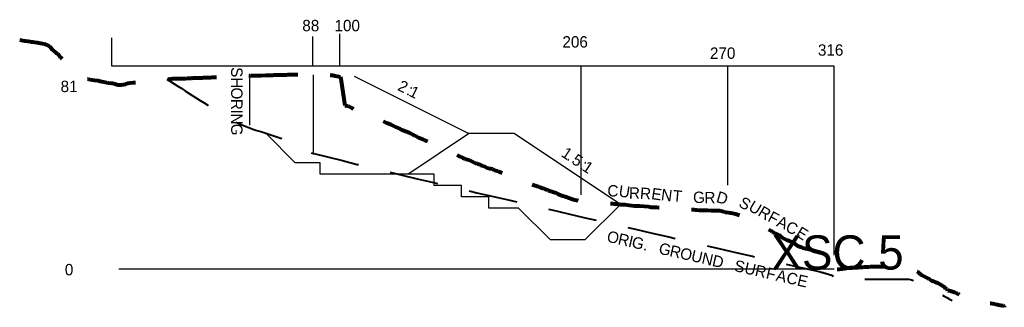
# Model space of a CAD drawing. Extents: x -43 to 388, y -17 to 110.
import ezdxf
from ezdxf.enums import TextEntityAlignment as Align

# ---------------------------------------------------------------- set-up
doc = ezdxf.new("R2010")
doc.units = 0
doc.header["$MEASUREMENT"] = 0
doc.linetypes.add('DGN Style 2', pattern=[35.671643, 21.402986, -14.268657])
doc.styles.add('Style-font001', font='font001.shx')

msp = doc.modelspace()

# ---------------------------------------------------------------- linework, layer by layer
for p, q in [((-3.01, 89.16), (-3.01, 101.63)), ((85.07, 89.16), (85.07, 102.1)), ((96.99, 89.16), (96.99, 103.32)), ((313.76, 89.16), (-3.01, 89.16)), ((202.74, 32.66), (202.74, 89.16)), ((267.04, 36.83), (267.04, 89.16)), ((313.76, 6.14), (313.76, 89.16)), ((313.78, -0.01), (0, -0.01))]:
    msp.add_line(p, q)
at = {"color": 160, "lineweight": 30}
for p, q in [((57.43, 85.72), (57.43, 63.19)), ((77.38, 46.75), (64.5, 59.79)), ((126.73, 41.75), (153.42, 59.55)), ((173.42, 59.55), (153.42, 59.55)), ((220.02, 28.48), (173.42, 59.55)), ((88.38, 46.75), (77.38, 46.75)), ((88.38, 41.75), (88.38, 46.75)), ((138.38, 41.75), (88.38, 41.75)), ((138.38, 36.75), (138.38, 41.75)), ((150.38, 36.75), (138.38, 36.75)), ((150.38, 31.75), (150.38, 36.75)), ((162.35, 31.75), (150.38, 31.75)), ((162.35, 26.75), (162.35, 31.75)), ((175.37, 26.75), (162.35, 26.75)), ((189.39, 12.85), (175.37, 26.75)), ((220.02, 28.48), (204.39, 12.85)), ((204.39, 12.85), (189.39, 12.85))]:
    msp.add_line(p, q, dxfattribs=at)
at = {"color": 9, "lineweight": 30}
msp.add_line((85.22, 85.37), (85.22, 50.37), dxfattribs=at)
at = {"color": 3, "lineweight": 30}
msp.add_line((153.42, 59.55), (103.42, 84.55), dxfattribs=at)
at = {"color": 3, "linetype": 'DGN Style 2', "lineweight": 80, "flags": 128}
msp.add_lwpolyline([(-43.41, 100.68), (-43.4, 100.72), (-43.38, 100.71), (-42.62, 100.53), (-42.09, 100.43), (-41.11, 100.22), (-40.98, 100.19), (-40.83, 100.17), (-39.86, 100.07), (-39.54, 100.05), (-38.84, 99.98), (-38.29, 99.85), (-38.05, 99.82), (-37.64, 99.75), (-36.97, 99.7), (-35.96, 99.55), (-35.66, 99.5), (-35.5, 99.47), (-34.94, 99.38), (-34.44, 99.29), (-34.1, 99.23), (-33.43, 99.14), (-32.74, 98.93), (-32.55, 98.88), (-31.78, 98.64), (-31.36, 98.52), (-31.29, 98.5), (-31.2, 98.44), (-30.26, 97.71), (-29.16, 96.48), (-27.61, 95.02), (-27.09, 94.78), (-26.66, 94.49), (-25.79, 93.28), (-25.67, 93.14), (-25.39, 92.93), (-23.74, 91.37), (-22.67, 90.43), (-22.61, 90.38), (-20.83, 89.08), (-20.34, 88.64), (-19.03, 87.51), (-18.15, 86.91), (-16.84, 85.87), (-16.21, 85.15), (-14.96, 84.24), (-14.76, 84.16), (-13.52, 83.52), (-13.24, 83.42), (-12.66, 83.39), (-12.43, 83.3), (-11.57, 83.07), (-10.54, 82.94), (-9.31, 82.84), (-8.84, 82.76), (-8.12, 82.56), (-7.7, 82.45), (-7.24, 82.44), (-5.2, 81.91), (-5.02, 81.89), (-4.72, 81.82), (-4.46, 81.78), (-2.83, 81.66), (-2.47, 81.57), (-2.08, 81.5), (-1.95, 81.46), (-1.21, 81.27), (-0.84, 81.11), (-0.39, 80.9), (0.15, 80.94), (0.7, 80.98), (1.38, 81), (1.77, 81.03), (2.08, 81.08), (3.12, 81.29), (3.15, 81.3), (3.17, 81.3), (4.18, 81.63), (4.91, 81.77), (4.92, 81.77), (4.94, 81.77), (5.01, 81.78), (6.32, 81.9), (6.86, 81.95), (7.38, 81.99), (7.73, 82.05), (8.02, 82.09), (8.29, 82.12), (9.31, 82.21), (9.61, 82.22), (10.06, 82.27), (10.94, 82.37), (11.74, 82.46), (12.15, 82.48), (13.25, 82.57), (13.4, 82.58), (13.51, 82.59), (14.15, 82.66), (14.96, 82.72), (15.14, 82.73), (16.04, 82.81), (16.45, 82.85), (16.48, 82.86), (16.55, 82.87), (17.81, 83), (18.16, 83.02), (18.92, 83.08), (19.32, 83.13), (19.9, 83.26), (20.9, 83.4), (21.2, 83.42), (21.48, 83.45), (21.9, 83.48), (22.34, 83.53), (22.83, 83.58), (23.36, 83.61), (23.68, 83.64), (23.93, 83.64), (24.77, 83.68), (24.9, 83.68), (25.03, 83.68), (25.54, 83.69), (26.32, 83.7), (26.43, 83.72), (26.64, 83.72), (27.37, 83.73), (27.89, 83.78), (28.48, 83.78), (29.54, 83.77), (29.63, 83.77), (29.81, 83.79), (30.4, 83.86), (30.9, 83.87), (31.11, 83.88), (31.35, 83.89), (31.96, 83.9), (32.41, 83.94), (32.86, 83.97), (33.16, 83.97), (33.89, 83.96), (34.92, 84.04), (35.11, 84.05), (35.32, 84.05), (36.07, 84.04), (36.64, 84.07), (37.2, 84.09), (37.84, 84.12), (37.98, 84.12), (38.11, 84.14), (38.82, 84.15), (39.69, 84.14), (39.82, 84.13), (40.03, 84.14), (40.31, 84.18), (40.93, 84.25), (41.11, 84.27), (41.29, 84.27), (42.6, 84.36), (42.84, 84.36), (43.56, 84.37), (44.03, 84.37), (44.34, 84.38), (44.6, 84.41), (45.01, 84.43), (45.63, 84.43), (45.9, 84.44), (46.19, 84.47), (46.88, 84.55), (47.26, 84.56), (48.02, 84.57), (48.28, 84.57), (48.99, 84.61), (49.62, 84.63), (49.9, 84.66), (51.06, 84.71), (51.13, 84.72), (51.14, 84.72), (51.15, 84.72), (52.56, 84.67), (52.9, 84.68), (53.36, 84.72), (54.24, 84.73), (54.27, 84.73), (54.31, 84.73), (55.69, 84.88), (55.99, 84.9), (57.02, 84.92), (57.3, 84.92), (57.59, 84.94), (58.01, 84.96), (58.43, 84.99), (59, 85.02), (59.41, 85.03), (59.87, 85.05), (60.79, 85.07), (61.24, 85.07), (62.51, 85.08), (62.6, 85.08), (62.62, 85.08), (62.64, 85.08), (64.4, 85.16), (64.48, 85.15), (65.75, 85.18), (65.85, 85.18), (65.92, 85.19), (67.04, 85.22), (67.29, 85.22), (67.62, 85.23), (68.21, 85.26), (68.64, 85.25), (68.86, 85.25), (69.2, 85.25), (69.73, 85.27), (70.01, 85.28), (70.69, 85.33), (71.45, 85.38), (71.91, 85.38), (72.34, 85.37), (72.5, 85.37), (72.69, 85.36), (73.46, 85.36), (74.17, 85.45), (74.4, 85.47), (75.59, 85.46), (75.87, 85.46), (76.88, 85.49), (76.93, 85.49), (76.94, 85.49), (76.95, 85.49), (78.14, 85.5), (78.34, 85.53), (78.58, 85.53), (79.64, 85.58), (80, 85.61), (80.86, 85.61), (81.07, 85.6), (81.32, 85.61), (82.04, 85.66), (82.44, 85.65), (82.78, 85.66), (83.17, 85.65), (84.07, 85.7), (84.33, 85.7), (84.89, 85.67), (85.76, 85.63), (85.84, 85.62), (85.9, 85.62), (86.47, 85.62), (87.32, 85.62), (87.45, 85.6), (88.67, 85.49), (89, 85.49), (89.54, 85.48), (90.04, 85.42), (90.72, 85.34), (91.45, 85.25), (92.31, 85.23), (92.68, 85.22), (92.95, 85.21), (93.38, 85.19), (93.83, 85.17), (94.44, 85.08), (94.95, 84.94), (95.61, 84.78), (95.95, 84.71), (96.91, 84.51), (97.19, 84.46), (97.3, 84.44), (97.55, 82.51), (99.11, 71.93), (99.43, 71.9), (99.89, 71.78), (100.59, 71.69), (100.62, 71.69), (100.8, 71.59), (101.89, 70.99), (102.21, 70.8), (103.34, 70.23), (103.46, 70.15), (103.69, 70.06), (104.62, 69.69), (105.38, 69.37), (105.97, 69.09), (106.38, 68.88), (106.76, 68.68), (107.6, 68.23), (108.9, 67.63), (108.93, 67.62), (108.96, 67.61), (109.06, 67.58), (109.98, 67.27), (110.12, 67.23), (111.61, 66.48), (111.76, 66.4), (111.98, 66.37), (112.46, 66.31), (112.75, 66.24), (113.55, 65.99), (114.17, 65.7), (114.88, 65.52), (115.38, 65.3), (117.47, 64.32), (117.48, 64.31), (117.51, 64.3), (119.13, 63.61), (119.47, 63.48), (119.89, 63.25), (121.68, 62.36), (121.78, 62.34), (121.86, 62.29), (122.16, 62.14), (123.39, 61.59), (123.88, 61.36), (124.2, 61.19), (124.64, 61.01), (124.96, 60.87), (125.36, 60.73), (126.14, 60.5), (126.93, 60.22), (127, 60.19), (127.36, 59.98), (128.08, 59.59), (128.38, 59.41), (129.01, 59.07), (129.73, 58.73), (129.9, 58.63), (131.42, 57.82), (131.76, 57.69), (132.66, 57.33), (132.99, 57.19), (133.35, 57.02), (133.89, 56.78), (134.08, 56.7), (134.45, 56.53), (135.07, 56.31), (135.39, 56.23), (136.15, 55.9), (136.63, 55.68), (137.06, 55.49), (137.54, 55.24), (138.26, 55), (139.39, 54.49), (139.99, 54.23), (140.37, 54.06), (141.86, 53.17), (142.01, 53.09), (142.13, 53.05), (142.62, 52.9), (143.03, 52.67), (143.62, 52.34), (144.22, 52.06), (145.07, 51.76), (145.25, 51.7), (145.81, 51.35), (146.68, 50.86), (147.16, 50.73), (147.81, 50.54), (148.25, 50.29), (149.35, 49.59), (150.97, 48.82), (151.57, 48.54), (151.82, 48.45), (152.08, 48.35), (152.43, 48.33), (152.96, 48.12), (153.47, 47.96), (154.36, 47.63), (156.12, 46.7), (156.18, 46.68), (156.45, 46.59), (157.27, 46.34), (157.66, 46.2), (158.31, 45.95), (158.66, 45.83), (158.97, 45.67), (159.62, 45.44), (159.93, 45.37), (161.27, 44.69), (161.6, 44.56), (162.81, 44.27), (163.03, 44.2), (163.21, 44.15), (163.88, 44.01), (164.71, 43.51), (164.81, 43.47), (165.92, 43.24), (166.02, 43.22), (166.19, 43.15), (166.93, 42.81), (167.48, 42.57), (168.08, 42.32), (168.76, 42.07), (169.72, 41.77), (169.93, 41.71), (170.14, 41.62), (170.49, 41.48), (171.78, 40.96), (172.6, 40.69), (172.67, 40.67), (172.73, 40.64), (174.15, 39.95), (174.28, 39.87), (175.17, 39.33), (175.72, 38.98), (175.98, 38.93), (176.57, 38.84), (177.15, 38.65), (177.39, 38.56), (177.58, 38.51), (178.51, 38.2), (179.22, 37.97), (179.55, 37.88), (179.75, 37.78), (180.42, 37.48), (181.22, 37.21), (181.35, 37.17), (182.21, 36.88), (182.69, 36.73), (182.79, 36.69), (183.45, 36.47), (184.21, 36.3), (184.32, 36.27), (184.42, 36.23), (185.57, 35.76), (186.03, 35.59), (186.73, 35.37), (187.18, 35.19), (187.82, 34.9), (188.07, 34.77), (188.31, 34.66), (189.35, 34.33), (189.61, 34.26), (190.32, 33.97), (190.85, 33.8), (191.77, 33.51), (192.32, 33.18), (192.45, 33.1), (194.27, 32.4), (194.31, 32.39), (194.78, 32.2), (195.73, 31.95), (196.6, 31.62), (196.87, 31.54), (197.39, 31.33), (197.77, 31.17), (198.16, 31.04), (199.03, 30.77), (199.49, 30.62), (200.03, 30.43), (200.6, 30.32), (200.98, 30.25), (201.57, 30.19), (201.98, 30.15), (202.24, 30.11), (203.14, 29.97), (203.96, 29.71), (203.98, 29.71), (205.12, 29.61), (205.49, 29.59), (205.76, 29.56), (206.3, 29.53), (206.8, 29.54), (207.91, 29.51), (208.18, 29.46), (209, 29.36), (209.24, 29.33), (209.49, 29.32), (210.63, 29.25), (210.68, 29.25), (210.72, 29.25), (211.6, 29.17), (212.33, 29.14), (212.42, 29.14), (212.69, 29.1), (213.5, 29), (213.77, 28.98), (214.97, 28.92), (215.2, 28.9), (215.97, 28.82), (216.62, 28.8), (217.24, 28.77), (217.95, 28.75), (218.34, 28.72), (219.01, 28.58), (219.3, 28.51), (219.43, 28.49), (220.07, 28.47), (220.85, 28.4), (221.29, 28.37), (221.84, 28.36), (221.95, 28.35), (223.9, 28.08), (225, 27.99), (226.19, 27.86), (226.74, 27.82), (227.54, 27.81), (228.01, 27.78), (228.57, 27.81), (232.37, 27.51), (233.4, 27.31), (235.65, 27.31), (235.8, 27.3), (236.91, 27.13), (237.2, 27.05), (237.65, 27.03), (238.12, 26.99), (238.69, 26.97), (239.03, 26.93), (239.4, 26.94), (239.74, 26.92), (239.94, 26.89), (240.94, 26.76), (241.36, 26.74), (242.18, 26.78), (242.28, 26.78), (242.34, 26.77), (243.66, 26.66), (243.89, 26.64), (245.15, 26.47), (245.29, 26.46), (246.1, 26.37), (246.6, 26.32), (247.47, 26.43), (248.2, 26.44), (248.35, 26.42), (248.56, 26.43), (249.55, 26.38), (249.78, 26.35), (250.05, 26.35), (251.36, 26.26), (251.67, 26.23), (252.35, 26.16), (252.8, 26.1), (253.32, 26.06), (254.72, 25.95), (255.18, 25.96), (255.84, 25.98), (256.68, 25.98), (256.75, 25.98), (258.09, 25.98), (258.11, 25.98), (258.13, 25.98), (259.82, 25.82), (260.01, 25.82), (260.61, 25.78), (262.02, 25.72), (262.4, 25.74), (262.83, 25.76), (263.21, 25.77), (263.61, 25.73), (264.62, 25.43), (265.29, 25.27), (265.58, 25.18), (265.94, 25.05), (266.4, 24.98), (267.49, 24.89), (268.15, 24.81), (268.63, 24.74), (269.21, 24.66), (269.84, 24.48), (270.47, 24.29), (270.87, 24.19), (271.36, 24.03), (272.15, 23.8), (273.27, 23.18), (273.58, 23.02), (273.73, 22.96), (274.77, 22.67), (275.11, 22.55), (276.39, 22.01), (276.67, 21.89), (277.14, 21.61), (277.82, 21.18), (278.08, 21.04), (278.45, 20.84), (280.11, 19.97), (281.15, 19.4), (281.18, 19.38), (281.22, 19.36), (281.99, 18.98), (282.85, 18.62), (283.22, 18.4), (284.55, 17.63), (284.69, 17.54), (285.21, 17.26), (285.25, 17.24), (286.1, 16.79), (286.36, 16.6), (287.7, 15.81), (287.92, 15.68), (289.03, 15.25), (289.52, 15.05), (290.01, 14.7), (290.39, 14.39), (291.6, 13.45), (292.56, 13.08), (292.77, 13.02), (292.96, 12.93), (293.63, 12.67), (294.48, 12.31), (295.04, 12.07), (295.7, 11.74), (295.84, 11.66), (296.03, 11.54), (297.03, 10.77), (297.85, 10.26), (298.56, 9.98), (299.41, 9.63), (299.75, 9.49), (299.99, 9.39), (301.1, 9.14), (301.26, 9.13), (301.39, 9.09), (301.97, 8.89), (302.81, 8.77), (303.14, 8.7), (304.16, 8.25), (304.82, 7.96), (305.26, 7.73), (305.53, 7.55), (306.35, 6.81), (306.82, 6.44), (308.1, 4.78), (308.35, 4.45), (308.4, 4.39), (308.55, 4.22), (311.08, 1.66), (311.62, 0.86), (312.36, 0.44), (312.41, 0.41), (312.44, 0.39), (313.78, -0.01), (313.92, -0.03), (314.12, -0.04), (315.17, -0.04), (315.42, -0.03), (315.86, 0.04), (316.61, 0.13), (317.58, 0.24), (317.75, 0.26), (317.87, 0.27), (318.36, 0.33), (318.93, 0.44), (319.59, 0.55), (320.07, 0.68), (320.78, 0.8), (320.87, 0.81), (322.32, 0.79), (322.33, 0.79), (322.36, 0.79), (323.25, 0.75), (323.9, 0.8), (324.09, 0.82), (325.23, 0.93), (325.44, 0.93), (325.66, 0.94), (326.22, 0.96), (326.75, 0.99), (327.33, 1.02), (328.08, 1.07), (329.02, 1.12), (329.31, 1.13), (329.62, 1.15), (330.12, 1.18), (330.53, 1.19), (331.04, 1.19), (332.17, 1.19), (332.31, 1.19), (332.46, 1.18), (333.16, 1.21), (333.82, 1.25), (333.96, 1.25), (335.18, 1.24), (335.46, 1.24), (336.19, 1.26), (336.81, 1.25), (337.22, 1.26), (338.21, 1.26), (338.74, 1.24), (339.19, 1.22), (339.62, 1.24), (340.12, 1.27), (340.47, 1.29), (341.03, 1.32), (342.04, 1.33), (342.28, 1.32), (342.43, 1.31), (343.74, 1.2), (343.92, 1.18), (344.09, 1.16), (344.69, 1.08), (345.45, 0.96), (345.5, 0.96), (346.74, 0.71), (346.88, 0.68), (347.06, 0.66), (347.75, 0.48), (348.11, 0.4), (348.16, 0.39), (348.21, 0.35), (348.68, 0.06), (350.1, -0.95), (350.21, -1), (350.43, -1.15), (350.69, -1.41), (351.87, -2.42), (354.19, -3.66), (355.06, -4.12), (355.29, -4.25), (355.42, -4.35), (356.37, -4.93), (357.24, -5.28), (357.91, -5.55), (358.68, -5.84), (359.23, -6.03), (359.62, -6.26), (359.87, -6.41), (361.34, -7.3), (361.77, -7.56), (361.93, -7.71), (362.61, -8.4), (363.26, -8.67), (363.63, -9.3), (364.69, -9.51), (365.12, -9.56), (366.12, -9.9), (366.47, -10.11), (367.34, -10.47), (367.96, -10.69), (368.84, -11.18), (369.75, -11.7), (371.16, -12.35), (371.67, -12.57), (372.03, -12.76), (373.03, -13.37), (373.62, -13.61), (374.01, -13.74), (374.33, -13.83), (375.18, -14.14), (375.86, -14.28), (376.96, -14.31), (377.35, -14.33), (378.52, -14.55), (378.81, -14.59), (380.18, -14.72), (380.19, -14.72), (380.19, -14.72), (380.21, -14.72), (381.16, -14.74), (381.27, -14.75), (381.4, -14.76), (382.43, -14.93), (382.94, -15.01), (383.25, -15.06), (384.12, -15.19), (384.44, -15.26), (385.39, -15.51), (385.75, -15.57), (386.58, -15.74), (386.86, -15.81), (387.23, -15.86), (387.77, -15.94), (387.98, -15.97), (388.21, -16.01), (388.33, -16.72)], dxfattribs=at)
at = {"color": 51, "linetype": 'DGN Style 2', "lineweight": 40}
msp.add_open_spline([(21.11, 83.39), (29.81, 77.87), (38.52, 72.35), (47.23, 66.83), (55.48, 61.59), (65.58, 59.99), (74.51, 56.1), (78.07, 54.54), (81.23, 51.93), (85, 50.96), (119.86, 42.03), (154.91, 34.13), (189.94, 26), (229.01, 16.93), (268.11, 8), (307.18, -1.06), (309.01, -1.48), (310.81, -2.04), (312.6, -2.61), (313.51, -2.89), (313.92, -4.34), (314.87, -4.34), (324.95, -4.34), (335.03, -4.34), (345.12, -4.34), (345.56, -4.34), (346.03, -4.24), (346.45, -4.34), (353.16, -5.9), (359.15, -10.56), (365.5, -13.67)], degree=3, knots=[0, 0, 0, 0, 0.085575, 0.085575, 0.085575, 0.166698, 0.166698, 0.166698, 0.19902, 0.19902, 0.19902, 0.497481, 0.497481, 0.497481, 0.830413, 0.830413, 0.830413, 0.846016, 0.846016, 0.846016, 0.853908, 0.853908, 0.853908, 0.937605, 0.937605, 0.937605, 0.941292, 0.941292, 0.941292, 1, 1, 1, 1], dxfattribs=at)

# ---------------------------------------------------------------- texts
at = {"style": 'Style-font001'}
for s, p in [('88', (84.24, 106.94)), ('100', (100.21, 106.94)), ('206', (200.14, 99.79)), ('270', (264.83, 94.84)), ('316', (312.18, 96.21)), ('81', (-21.75, 80.24)), ('0', (-21.75, -0.18))]:
    msp.add_text(s, height=5, dxfattribs=at).set_placement(p, align=Align.MIDDLE_CENTER)
at = {"color": 160, "lineweight": 30, "style": 'Style-font001'}
for s, p in [('S', (51.8, 86.45)), ('H', (51.8, 81.84)), ('O', (51.8, 77.16)), ('R', (51.8, 72.35)), ('I', (51.8, 69.16)), ('N', (51.8, 65.97)), ('G', (51.8, 61.25))]:
    msp.add_text(s, height=5, rotation=270, dxfattribs=at).set_placement(p, align=Align.MIDDLE_CENTER)
at = {"color": 3, "lineweight": 30, "style": 'Style-font001'}
for s, rotation, p in [('2', 333.4349, (124.7, 80.2)), (':', 333.4349, (127.8, 78.65)), ('1', 333.4349, (129.63, 77.73)), ('1', 326.3099, (196.58, 50.87)), ('.', 326.3099, (198.28, 49.74)), ('5', 326.3099, (201.16, 47.81)), (':', 326.3099, (204.05, 45.89)), ('1', 326.3099, (205.75, 44.76))]:
    msp.add_text(s, height=5, rotation=rotation, dxfattribs=at).set_placement(p, align=Align.MIDDLE_CENTER)
at = {"color": 3, "linetype": 'Continuous', "lineweight": 30, "style": 'Style-font001'}
for s, rotation, p in [('C', 358.3141, (216.72, 34.42)), ('U', 351.3159, (221.77, 34.06)), ('R', 358.9538, (226.16, 33.46)), ('R', 355.4906, (231.03, 33.26)), ('E', 351.5336, (235.89, 32.97)), ('N', 352.586, (240.32, 32.52)), ('T', 354.8672, (244.99, 32.13)), ('G', 1.9942, (254.45, 31.56)), ('R', 0.2829, (259.24, 31.45)), ('D', 343.6248, (264.68, 31.28)), ('S', 331.1161, (274.62, 28.86)), ('U', 328.7902, (279.1, 27)), ('R', 328.7946, (283.27, 24.69)), ('F', 332.0521, (287.19, 22.58)), ('A', 337.9869, (291.08, 20.49)), ('C', 337.218, (295.23, 18.1)), ('E', 327.8384, (299.73, 15.72))]:
    msp.add_text(s, height=5, rotation=rotation, dxfattribs=at).set_placement(p, align=Align.MIDDLE_CENTER)
at = {"color": 51, "linetype": 'Continuous', "lineweight": 40, "style": 'Style-font001'}
for s, rotation, p in [('O', 347.0071, (216.82, 14.01)), ('R', 347.0151, (221.5, 12.93)), ('I', 347.0217, (224.61, 12.21)), ('G', 347.0237, (227.72, 11.5)), ('.', 347.0287, (231.21, 10.69)), ('G', 347.0341, (239.57, 8.77)), ('R', 347.036, (244.18, 7.71)), ('O', 347.0367, (248.86, 6.63)), ('U', 347.0361, (253.58, 5.54)), ('N', 347.0344, (258.22, 4.47)), ('D', 347.0314, (262.82, 3.41)), ('S', 347.0216, (272.3, 1.23)), ('U', 347.015, (276.94, 0.16)), ('R', 347.007, (281.58, -0.91)), ('F', 346.998, (286.07, -1.95)), ('A', 346.9884, (290.64, -3)), ('C', 346.9766, (295.32, -4.08)), ('E', 346.9641, (299.9, -5.14))]:
    msp.add_text(s, height=5, rotation=rotation, dxfattribs=at).set_placement(p, align=Align.MIDDLE_CENTER)
at = {"color": 2, "lineweight": 30, "insert": (315.2, 7.25), "char_height": 15, "attachment_point": 5, "line_spacing_factor": 0.975, "style": 'Style-font001'}
msp.add_mtext('XSC 5', dxfattribs=at)

doc.saveas('drawing.dxf')
